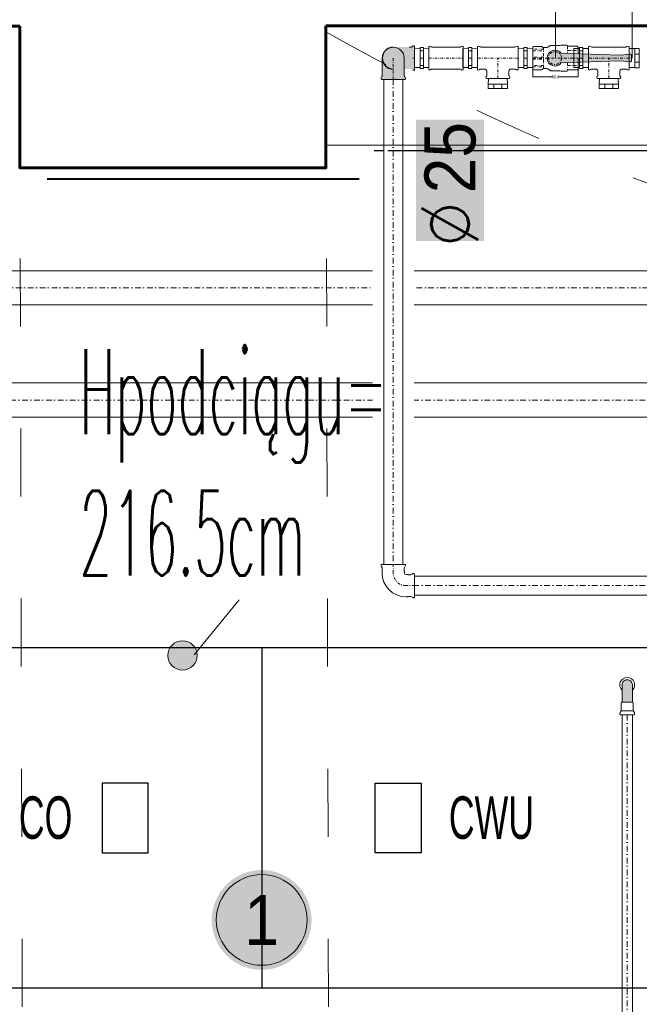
# Model space of a CAD drawing. Header units: millimetres. Extents: x -4784 to -1089, y 53657 to 55321.
# Tile 14 of 32: x -2542 to -2433, y 54118 to 54292. Entities that reach past the tile are written whole.
import ezdxf
from ezdxf.enums import TextEntityAlignment as Align
from ezdxf.lldxf.tags import DXFTag

# ---------------------------------------------------------------- set-up
doc = ezdxf.new("R2010")
doc.units = ezdxf.units.MM
for name, pattern in [('ACAD_ISO05W100', [33, 24, -3, 0, -3, 0, -3]), ('ACAD_ISO08W100', [36, 24, -3, 6, -3]), ('DASHDOT2', [0.5, 0.25, -0.125, 0, -0.125]), ('DASHDOTX2', [2, 1, -0.5, 0, -0.5]), ('GCAD_ISO03W100', [30, 12, -18])]:
    doc.linetypes.add(name, pattern=pattern)
doc.layers.add('--  pomoc_wymiary kształtek', color=6, linetype='Continuous', plot=False)
for name, color, linetype in [('-- Budynek', 7, 'Continuous'), ('-- urządzenia', 51, 'Continuous'), ('-- WODA', 5, 'Continuous'), ('-- WYMIENNIKOWNIA', 51, 'Continuous'), ('Oś', 1, 'ACAD_ISO05W100')]:
    doc.layers.add(name, color=color, linetype=linetype)
for name, color, linetype, lineweight in [('-- CO_opis', 11, 'Continuous', 0), ('-- CO_p', 51, 'Continuous', 9), ('-- CO_rury', 11, 'Continuous', 9), ('-- CO_z', 51, 'Continuous', 9), ('0.CIENKA', 7, 'Continuous', 5), ('0.GRUBA', 7, 'Continuous', 60), ('0.OPISY', 7, 'Continuous', 13), ('0.PRZERYWANA', 7, 'GCAD_ISO03W100', 5), ('_NOŚNE', 7, 'Continuous', 40)]:
    doc.layers.add(name, color=color, linetype=linetype, lineweight=lineweight)
doc.styles.add('A', font='arial.ttf', dxfattribs={"width": 0.9})
doc.styles.add('R', font='romans.shx')
doc.styles.add('SIMPLEX', font='simplex.shx', dxfattribs={"width": 0.45, "height": 8})
doc.styles.get("Standard").update_dxf_attribs({"font": 'ARIAL.TTF'})
tags = doc.linetypes.add('DASH', pattern=[15, 10, -5]).pattern_tags.tags
tags[6:7] = [DXFTag(74, 4), DXFTag(75, 0), DXFTag(340, '0'), DXFTag(46, 0.0), DXFTag(50, 0.0), DXFTag(44, 0.0), DXFTag(45, 0.0)]
tags[4:5] = [DXFTag(74, 4), DXFTag(75, 0), DXFTag(340, '0'), DXFTag(46, 0.0), DXFTag(50, 0.0), DXFTag(44, 0.0), DXFTag(45, 0.0)]
doc.dimstyles.get("Standard").update_dxf_attribs({"dimtxt": 0.18, "dimasz": 0.18, "dimexe": 0.18, "dimexo": 0.0625, "dimgap": 0.09, "dimtad": 0, "dimtih": 1, "dimtoh": 1, "dimdec": 4, "dimzin": 0, "dimdsep": 46, "dimtxsty": 'Standard', "dimcen": 0.09, "dimadec": 0, "dimazin": 0, "dimtfac": 1, "dimtdec": 4, "dimtofl": 0, "dimtmove": 0, "dimatfit": 3, "dimfxl": 1, "dimtolj": 1, "dimtzin": 0, "dimarcsym": 0})

# ---------------------------------------------------------------- blocks, each defined once
blk = doc.blocks.new('-- Węzeł 60x230')
at = {"layer": '-- WYMIENNIKOWNIA', "color": 11, "ltscale": 100}
blk.add_line((7.105427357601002e-15, -30), (-7.105427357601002e-15, 30), dxfattribs=at)
at = {"layer": '-- WYMIENNIKOWNIA', "color": 91, "ltscale": 100}
blk.add_lwpolyline([(-105, 29.99999999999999), (-105, -30), (105, -29.99999999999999), (105, 30.00000000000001)], close=True, dxfattribs=at)
at = {"layer": '-- WYMIENNIKOWNIA', "color": 11, "ltscale": 100}
for points in [[(-28.09999999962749, -6.150000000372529), (-28.09999999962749, 6.150000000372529), (-20.00000000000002, 6.150000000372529), (-20.00000000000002, -6.150000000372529)], [(28.1000000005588, -6.15000000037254), (28.1000000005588, 6.150000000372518), (20.00000000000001, 6.150000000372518), (20.00000000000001, -6.15000000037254)]]:
    blk.add_lwpolyline(points, close=True, dxfattribs=at)
at = {"layer": '-- WYMIENNIKOWNIA', "color": 7, "linetype": 'Continuous', "lineweight": 0, "char_height": 7.499615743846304, "attachment_point": 5, "rotation": 180, "style": 'A'}
for s, insert, width in [('{\\W0.6;CWU}', (-40.50900656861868, -0.002557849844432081), 14.27757078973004), ('{\\W0.6;CO}', (38.1000000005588, -1.06581410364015e-14), 9.459557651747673)]:
    blk.add_mtext(s, dxfattribs=dict(at, insert=insert, width=width))
blk = doc.blocks.new('-- VIEGA_ZŁR 1')
at = {"color": 50}
for p, q in [((17.74931253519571, 7.041630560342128), (9.749312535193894, 7.041630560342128)), ((17.74931253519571, -7.041630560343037), (9.749312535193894, -7.041630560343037))]:
    blk.add_line(p, q, dxfattribs=at)
blk.add_lwpolyline([(9.749312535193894, -16.90777545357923), (9.749312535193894, 16.90777545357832), (-0.0004578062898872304, 16.60427312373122), (-0.0004578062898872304, -16.60427312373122)], close=True, dxfattribs=at)
at = {"color": 11}
blk.add_lwpolyline([(17.74931253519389, 16.98633670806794), (17.74931253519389, -17.01366329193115), (9.749312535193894, -16.98633670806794), (9.749312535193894, 17.01366329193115)], close=True, dxfattribs=at)
blk = doc.blocks.new('*U383')
blk.add_blockref('-- VIEGA_ZŁR 1', (0, 0))
blk = doc.blocks.new('VIEGA_T1')
at = {"color": 0, "linetype": 'Continuous'}
for p, q in [((-20.59999656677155, 36.00000381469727), (-18.07819747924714, 36.00000381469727)), ((-18.07819747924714, 36.00000381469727), (9.876164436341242, 36.00000381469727)), ((9.876164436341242, 36.00000381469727), (20.59999656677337, 36.00000381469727)), ((-36.00000381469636, 9.876164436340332), (-36.00000381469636, 20.59999656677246)), ((36.00000381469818, 20.59999656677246), (36.00000381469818, 18.07819747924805)), ((36.00000381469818, -9.876164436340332), (36.00000381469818, 18.07819747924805)), ((-36.00000381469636, -18.07819747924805), (-36.00000381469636, 9.876164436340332)), ((36.00000381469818, -20.59999656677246), (36.00000381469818, -9.876164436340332)), ((-36.00000381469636, -20.59999656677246), (-36.00000381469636, -18.07819747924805))]:
    blk.add_line(p, q, dxfattribs=at)
at = {"color": 50, "linetype": 'DASHDOTX2', "ltscale": 5}
for p, q in [((9.094947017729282e-13, 36.00000381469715), (0, 0)), ((-36.00000381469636, 0), (36.00000381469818, 0))]:
    blk.add_line(p, q, dxfattribs=at)
at = {"color": 0, "linetype": 'Continuous'}
for points in [[(-29.86669921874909, 19.35000038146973), (-24.95178985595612, 19.34948539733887), (-23.9150218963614, 19.35022735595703), (-23.39629554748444, 19.35672760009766), (-22.8826560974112, 19.42560386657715)], [(-19.35000038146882, 29.86669921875), (-19.34948539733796, 24.95178985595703), (-19.35022735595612, 23.9150218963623), (-19.35672760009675, 23.39629554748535), (-19.42560386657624, 22.88265609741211)], [(19.35000038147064, 29.86669921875), (19.34948539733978, 24.95178985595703), (19.35022735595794, 23.9150218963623), (19.35672760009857, 23.39629554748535), (19.42560386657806, 22.88265609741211)], [(29.86669921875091, 19.35000038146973), (24.95178985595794, 19.34948539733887), (23.91502380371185, 19.35022735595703), (23.39629745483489, 19.35672760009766), (22.88265800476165, 19.42560195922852)], [(-29.86669921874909, -19.35000038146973), (-24.95178985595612, -19.34948539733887), (-23.72305488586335, -19.34929466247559), (-23.11108016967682, -19.3891487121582), (-22.49999999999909, -19.45019149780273)], [(29.86669921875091, -19.35000038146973), (27.68432998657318, -19.34220314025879), (23.3230209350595, -19.39983367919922), (19.68891906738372, -19.46150970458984), (16.77898597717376, -19.44884872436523), (12.41497039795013, -19.45112228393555), (3.686299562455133, -19.45133209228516), (-22.49999999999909, -19.45000648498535)]]:
    blk.add_lwpolyline(points, dxfattribs=at)
for centre, radius, start, end in [((-18.20000076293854, 34.20000076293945), 2.999999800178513, 143.1299720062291, 226.2378218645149), ((18.20000076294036, 34.20000076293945), 2.999999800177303, 313.762178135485, 36.8700279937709), ((-34.20000076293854, 18.20000076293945), 2.999999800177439, 43.76218063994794, 126.8700270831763), ((-29.86669158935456, 22.35001945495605), 3.00001905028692, 223.7623427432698, 269.9998410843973), ((-23.3932876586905, 23.39328765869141), 4.000529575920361, 277.3335281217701, 352.6664643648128), ((-22.35001945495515, 29.86669158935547), 3.000019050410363, 0.0001545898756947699, 46.23765976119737), ((22.35001945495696, 29.86669158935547), 3.000019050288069, 133.7623402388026, 179.9998454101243), ((23.39328765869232, 23.39328765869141), 4.000529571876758, 187.3335356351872, 262.6664718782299), ((29.86669158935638, 22.35001945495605), 3.000019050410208, 270.0001589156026, 316.2376572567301), ((34.20000076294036, 18.20000076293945), 2.999999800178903, 53.12997291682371, 136.2378193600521), ((-34.20000076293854, -18.20000076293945), 2.999999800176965, 233.1299745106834, 316.2378211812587), ((-29.86669158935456, -22.35001945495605), 3.000019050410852, 90.00015415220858, 136.2376588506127), ((29.86669158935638, -22.35001945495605), 3.00001905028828, 43.76234114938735, 89.99984584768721), ((34.20000076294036, -18.20000076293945), 2.999999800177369, 223.7621788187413, 306.8700254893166)]:
    blk.add_arc(centre, radius, start, end, dxfattribs=at)
blk = doc.blocks.new('*U487')
blk.add_blockref('VIEGA_T1', (227.2195202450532, -126.5336054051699))
blk = doc.blocks.new('VIEGA_N1')
at = {"color": 50}
for p, q in [((9.758154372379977, 13.01479205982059), (15.75815437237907, 13.01479205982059)), ((9.758154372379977, 0.0035553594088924), (15.75815437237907, 0.0035553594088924)), ((9.758154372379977, -13.00768134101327), (15.75815437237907, -13.00768134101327))]:
    blk.add_line(p, q, dxfattribs=at)
at = {"color": 11}
blk.add_lwpolyline([(15.75815437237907, -18.3971120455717), (9.758154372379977, -18.3971120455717), (9.758154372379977, 18.40422276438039), (15.75815437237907, 18.40422276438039)], close=True, dxfattribs=at)
at = {"color": 50}
for points in [[(0.008154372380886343, -16.60068356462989), (9.758154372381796, -16.90419394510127), (9.758154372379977, 16.91135875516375), (0.008154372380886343, 16.60784837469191)], [(25.50815437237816, -16.60068356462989), (15.75815437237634, -16.90419394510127), (15.75815437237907, 16.91135875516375), (25.50815437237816, 16.60784837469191)]]:
    blk.add_lwpolyline(points, close=True, dxfattribs=at)
blk = doc.blocks.new('*U526')
blk.add_blockref('VIEGA_N1', (-197.594838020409, -0.0002464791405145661))
blk = doc.blocks.new('--VIEGA_T1_rz')
at = {"color": 0, "linetype": 'Continuous'}
for p, q in [((-36.00000381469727, 20.59999658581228), (-36.00000381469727, 18.07819749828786)), ((-36.00000381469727, -18.07819747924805), (-36.00000381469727, 18.07819749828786)), ((36.00000381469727, 20.59999658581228), (36.00000381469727, 9.876164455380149)), ((36.00000381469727, -9.876164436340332), (36.00000381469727, 18.07819747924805)), ((36.00000381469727, -20.59999656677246), (36.00000381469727, -9.876164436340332)), ((-36.00000381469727, -20.59999656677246), (-36.00000381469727, -18.07819747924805))]:
    blk.add_line(p, q, dxfattribs=at)
at = {"color": 50, "linetype": 'DASHDOTX2', "ltscale": 5}
blk.add_line((-36.00000381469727, 0), (36.00000381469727, 0), dxfattribs=at)
at = {"color": 0, "linetype": 'Continuous'}
for points in [[(-29.86669921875, 19.35000040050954), (-24.95178985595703, 19.34948541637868), (-23.72305488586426, 19.3492946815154), (-23.11108016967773, 19.38914873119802), (-22.5, 19.45019151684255)], [(29.86669921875, 19.35000040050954), (27.68432998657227, 19.34220315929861), (23.32302093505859, 19.39983369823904), (19.68891906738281, 19.46150972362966), (16.77898597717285, 19.44884874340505), (12.41497039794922, 19.45112230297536), (3.686299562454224, 19.45133211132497), (-22.5, 19.45000650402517)], [(-29.86669921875, -19.35000038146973), (-24.95178985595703, -19.34948539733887), (-23.72305488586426, -19.34929466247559), (-23.11108016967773, -19.3891487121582), (-22.5, -19.45019149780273)], [(29.86669921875, -19.35000038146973), (27.68432998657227, -19.34220314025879), (23.32302093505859, -19.39983367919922), (19.68891906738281, -19.46150970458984), (16.77898597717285, -19.44884872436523), (12.41497039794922, -19.45112228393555), (3.686299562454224, -19.45133209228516), (-22.5, -19.45000648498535)]]:
    blk.add_lwpolyline(points, dxfattribs=at)
for centre, radius, start, end in [((-34.20000076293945, 18.20000078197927), 2.999999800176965, 43.76217881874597, 126.8700254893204), ((-29.86669158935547, 22.35001947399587), 3.000019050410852, 223.7623411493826, 269.9998458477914), ((29.86669158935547, 22.35001947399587), 3.00001905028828, 270.0001541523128, 316.2376588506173), ((34.20000076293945, 18.20000078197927), 2.999999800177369, 53.12997451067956, 136.237821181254), ((-34.20000076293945, -18.20000076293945), 2.999999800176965, 233.1299745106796, 316.237821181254), ((-29.86669158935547, -22.35001945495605), 3.000019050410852, 90.00015415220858, 136.2376588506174), ((29.86669158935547, -22.35001945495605), 3.00001905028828, 43.76234114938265, 89.99984584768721), ((34.20000076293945, -18.20000076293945), 2.999999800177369, 223.762178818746, 306.8700254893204)]:
    blk.add_arc(centre, radius, start, end, dxfattribs=at)
blk = doc.blocks.new('*U346')
blk.add_blockref('--VIEGA_T1_rz', (0, 0))
blk = doc.blocks.new('*U551')
at = {"color": 0, "ltscale": 10}
for p, q in [((469.5669439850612, 16.85), (1325.261958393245, 16.85)), ((469.5669439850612, -16.85), (1325.261958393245, -16.85))]:
    blk.add_line(p, q, dxfattribs=at)
at = {"color": 50, "linetype": 'DASHDOT2', "ltscale": 40}
blk.add_line((469.5669439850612, 0), (1325.261958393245, 0), dxfattribs=at)
blk = doc.blocks.new('*D496')
at = {"layer": '--  pomoc_wymiary kształtek', "color": 0, "lineweight": -2, "transparency": 16777216}
for p, q in [((1.818989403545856e-12, 1.13686837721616e-12), (1.818989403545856e-12, 85.5097220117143)), ((0.1800000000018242, 85.5097220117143), (60.69103683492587, 85.5097220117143)), ((134.82, 85.5097220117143), (74.30896316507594, 85.5097220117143)), ((135, -4.979483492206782e-11), (135, 85.5097220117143))]:
    blk.add_line(p, q, dxfattribs=at)
at = {"layer": '--  pomoc_wymiary kształtek', "color": 0, "transparency": 16777216}
for points in [[(0.1800000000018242, 85.5397220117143), (0.1800000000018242, 85.4797220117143), (1.824225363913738e-12, 85.5097220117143)], [(134.82, 85.5397220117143), (134.82, 85.4797220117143), (135, 85.5097220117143)]]:
    blk.add_solid(points, dxfattribs=at)
at = {"layer": 'Defpoints', "color": 0, "transparency": 16777216}
for p in [(135, 85.5097220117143), (1.818989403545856e-12, 1.13686837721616e-12), (135, -4.979483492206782e-11)]:
    blk.add_point(p, dxfattribs=at)
at = {"layer": '--  pomoc_wymiary kształtek', "color": 0, "transparency": 16777216, "insert": (67.50000000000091, 85.5097220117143), "char_height": 5, "attachment_point": 5}
blk.add_mtext('\\A1;135.0', dxfattribs=at)
blk = doc.blocks.new('*D497')
at = {"layer": '--  pomoc_wymiary kształtek', "color": 0, "lineweight": -2, "transparency": 16777216}
for p, q in [((-40.00000000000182, 1.13686837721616e-12), (-40.00000000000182, -33.0446529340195)), ((39.99999999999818, 5.115907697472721e-11), (39.99999999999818, -33.0446529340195)), ((-39.82000000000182, -33.0446529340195), (-5.408894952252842, -33.0446529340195)), ((39.81999999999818, -33.0446529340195), (5.408894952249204, -33.0446529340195))]:
    blk.add_line(p, q, dxfattribs=at)
at = {"layer": '--  pomoc_wymiary kształtek', "color": 0, "transparency": 16777216}
for points in [[(-39.82000000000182, -33.01465293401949), (-39.82000000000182, -33.0746529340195), (-40.00000000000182, -33.0446529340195)], [(39.81999999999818, -33.01465293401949), (39.81999999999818, -33.0746529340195), (39.99999999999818, -33.0446529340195)]]:
    blk.add_solid(points, dxfattribs=at)
at = {"layer": 'Defpoints', "color": 0, "transparency": 16777216}
for p in [(-40.00000000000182, 1.13686837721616e-12), (39.99999999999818, 5.115907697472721e-11), (39.99999999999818, -33.0446529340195)]:
    blk.add_point(p, dxfattribs=at)
at = {"layer": '--  pomoc_wymiary kształtek', "color": 0, "transparency": 16777216, "insert": (-1.818989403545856e-12, -33.0446529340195), "char_height": 5, "attachment_point": 5}
blk.add_mtext('\\A1;80.0', dxfattribs=at)
blk = doc.blocks.new('*U557')
at = {"layer": 'Oś', "linetype": 'DASHDOT2', "ltscale": 30}
h = blk.add_hatch(color=251, dxfattribs=at)
h.dxf.hatch_style = 1
h.paths.add_polyline_path([(31.01623639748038, 19.29999881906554, 0.2277346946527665), (33.35813103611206, 20.42500343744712, -0.4049791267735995), (37.50000476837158, 20.94999674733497), (37.50000476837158, 18.38535118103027), (37.50000476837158, -10.04396343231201), (37.50000476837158, -20.9499957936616, -0.4049794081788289), (33.35812849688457, -20.42500594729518, 0.2277344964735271), (31.01623630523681, -19.30000051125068), (-1.386299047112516e-06, -19.29999828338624, -1), (-1.286577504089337e-06, 19.29999828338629)])
at = {"color": 0, "linetype": 'Continuous'}
for p, q in [((31.01625156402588, 19.29999923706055), (0, 19.29999828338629)), ((37.50000476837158, 18.38535118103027), (37.50000476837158, 20.94999694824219)), ((37.50000476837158, 18.38535118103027), (37.50000476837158, -10.04396343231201)), ((37.50000476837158, -10.04396343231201), (37.50000476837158, -20.94999599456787)), ((31.01625156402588, -19.29999828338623), (0, -19.29999828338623))]:
    blk.add_line(p, q, dxfattribs=at)
at = {"color": 50, "linetype": 'DASHDOTX2', "ltscale": 5}
blk.add_lwpolyline([(0, 0), (37.50000476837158, 0)], dxfattribs=at)
blk.add_arc((0, 0), 19.29999828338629, 90, 270)
at = {"color": 0, "linetype": 'Continuous'}
for centre, radius, start, end in [((31.01623630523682, 22.30002689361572), 3.00002807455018, 270.0002545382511, 321.3175558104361), ((35.70000171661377, 18.54999923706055), 2.999999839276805, 53.12997633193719, 141.3178169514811), ((31.01623630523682, -22.30002880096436), 3.000028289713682, 38.68244942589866, 89.99974101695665), ((35.70000171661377, -18.54999828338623), 2.999999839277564, 218.6821846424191, 306.8700254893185)]:
    blk.add_arc(centre, radius, start, end, dxfattribs=at)
blk = doc.blocks.new('*U386')
at = {"color": 0}
blk.add_blockref('*U557', (-1008.716851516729, -1834.054868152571), dxfattribs=at)
blk = doc.blocks.new('-- NR_22')
h = blk.add_hatch(color=251)
edge = h.paths.add_edge_path()
edge.add_ellipse((0, 30), major_axis=(22, 0), ratio=1, start_angle=0, end_angle=360)
at = {"color": 50}
blk.add_circle((0, 30), 20, dxfattribs=at)
at = {"style": 'A', "width": 0.9, "flags": 12}
blk.add_attdef('22', text='', height=22, dxfattribs=at).set_placement((0, 30, 0.1100000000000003), align=Align.MIDDLE_CENTER)
blk = doc.blocks.new('-- fi_średnica_k')
blk.add_hatch(color=251).paths.add_polyline_path([(-21.39654825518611, 32), (-21.39654825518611, 8), (21.39654825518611, 8), (21.39654825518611, 32)])
at = {"insert": (-6.840391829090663, 20), "char_height": 20, "width": 56.29046151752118, "attachment_point": 6, "style": 'R'}
blk.add_mtext('{\\C11;%%C}', dxfattribs=at)
at = {"color": 7, "style": 'A', "width": 0.9, "flags": 12}
blk.add_attdef('SR', text='', height=18, dxfattribs=at).set_placement((8.027943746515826, 20), align=Align.MIDDLE_CENTER)
blk = doc.blocks.new('*U394')
at = {"color": 0, "ltscale": 10}
for p, q in [((5341.96777045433, 30.15), (7072.12907204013, 30.15)), ((5341.96777045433, -30.15), (7072.12907204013, -30.15))]:
    blk.add_line(p, q, dxfattribs=at)
at = {"color": 50, "linetype": 'DASHDOT2', "ltscale": 40}
blk.add_line((5341.96777045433, 0), (7072.12907204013, 0), dxfattribs=at)
blk = doc.blocks.new('*U398')
at = {"color": 0, "ltscale": 10}
for p, q in [((5924.247251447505, 30.15), (7072.12907204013, 30.15)), ((5924.247251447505, -30.15), (7072.12907204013, -30.15))]:
    blk.add_line(p, q, dxfattribs=at)
at = {"color": 50, "linetype": 'DASHDOT2', "ltscale": 40}
blk.add_line((5924.247251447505, 0), (7072.12907204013, 0), dxfattribs=at)
blk = doc.blocks.new('*U161')
at = {"color": 0, "ltscale": 10}
for p, q in [((5981.831262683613, 30.15), (7072.12907204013, 30.15)), ((5981.831262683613, -30.15), (7072.12907204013, -30.15))]:
    blk.add_line(p, q, dxfattribs=at)
at = {"color": 50, "linetype": 'DASHDOT2', "ltscale": 40}
blk.add_line((5981.831262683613, 0), (7072.12907204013, 0), dxfattribs=at)
blk = doc.blocks.new('*U162')
at = {"color": 0, "ltscale": 10}
for p, q in [((6181.830902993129, 30.15), (7072.12907204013, 30.15)), ((6181.830902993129, -30.15), (7072.12907204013, -30.15))]:
    blk.add_line(p, q, dxfattribs=at)
at = {"color": 50, "linetype": 'DASHDOT2', "ltscale": 40}
blk.add_line((6181.830902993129, 0), (7072.12907204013, 0), dxfattribs=at)
blk = doc.blocks.new('*U194')
at = {"color": 0, "ltscale": 10}
for p, q in [((1400.261967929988, 16.85), (2037.810184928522, 16.85)), ((1400.261967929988, -16.85), (2037.810184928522, -16.85))]:
    blk.add_line(p, q, dxfattribs=at)
at = {"color": 50, "linetype": 'DASHDOT2', "ltscale": 40}
blk.add_line((1400.261967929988, 0), (2037.810184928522, 0), dxfattribs=at)
blk = doc.blocks.new('VIEGA_KOL_GW1')
at = {"color": 0, "linetype": 'Continuous'}
for p, q in [((-18.38535213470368, 37.50000476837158), (-20.94999599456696, 37.50000476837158)), ((-18.38535213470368, 37.50000476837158), (10.04396343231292, 37.50000476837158)), ((10.04396343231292, 37.50000476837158), (20.9499969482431, 37.50000476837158)), ((-19.69999980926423, 22.50000095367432), (-19.69999980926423, 24.04041004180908)), ((-19.29999828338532, 31.01625156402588), (-19.29999828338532, 26.84040927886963)), ((19.29999923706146, 31.01625156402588), (19.29999923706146, 26.84040927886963)), ((19.70000076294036, 22.50000095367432), (19.70000076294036, 24.04041004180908)), ((24.04041004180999, 19.70000076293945), (22.50000095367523, 19.70000076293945)), ((31.01625156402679, 19.29999923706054), (26.84040927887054, 19.29999923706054)), ((37.50000476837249, 18.38535118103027), (37.50000476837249, 20.94999694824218)), ((37.50000476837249, 18.38535118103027), (37.50000476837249, -10.04396343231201)), ((37.50000476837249, -10.04396343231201), (37.50000476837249, -20.94999599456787)), ((24.04041004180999, -19.69999980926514), (22.50000095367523, -19.69999980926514)), ((31.01625156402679, -19.29999828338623), (26.84040927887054, -19.29999828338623))]:
    blk.add_line(p, q, dxfattribs=at)
at = {"color": 50, "linetype": 'DASHDOTX2', "ltscale": 5}
for points in [[(9.094947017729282e-13, 37.50000476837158), (9.094947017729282e-13, 22.49999997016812)], [(22.49999898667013, 0), (37.50000476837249, 0)]]:
    blk.add_lwpolyline(points, dxfattribs=at)
at = {"color": 0, "linetype": 'Continuous'}
for points in [[(-19.49999904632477, 25.44040775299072), (-19.62678432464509, 24.88573169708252), (-19.69999980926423, 24.04041004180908)], [(-19.29999828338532, 26.84040927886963), (-19.32459926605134, 26.34434986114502), (-19.3983449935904, 25.85326480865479), (-19.49999904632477, 25.44040775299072)], [(19.70000076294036, 24.04041004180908), (19.64972686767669, 24.74763965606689), (19.49987792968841, 25.44062519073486), (19.34955787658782, 26.13307666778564), (19.29990196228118, 26.84040927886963)], [(24.04041004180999, 19.70000076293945), (24.88761234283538, 19.62645149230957), (25.44040775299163, 19.5)], [(25.44040775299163, 19.5), (26.13311481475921, 19.34967231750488), (26.84040927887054, 19.29999923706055)], [(24.04041004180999, -19.69999980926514), (24.7476396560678, -19.64972591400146), (25.44062519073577, -19.49987697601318), (26.13307666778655, -19.34955883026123), (26.84040927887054, -19.29990291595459)]]:
    blk.add_lwpolyline(points, dxfattribs=at)
for centre, radius, start, end in [((-18.54999828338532, 35.70000171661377), 2.99999983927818, 143.1299788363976, 231.3178160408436), ((18.54999923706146, 35.70000171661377), 2.999999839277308, 308.6821839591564, 36.87002116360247), ((-22.30002880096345, 31.01623630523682), 3.000028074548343, 0.000257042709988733, 51.31755489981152), ((22.50000095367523, 22.50000095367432), 42.19999987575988, 180.000002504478, 269.9999949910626), ((22.30002689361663, 31.01623630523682), 3.000028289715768, 128.6824485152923, 179.9997429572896), ((22.50000095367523, 22.50000095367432), 2.799999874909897, 179.9999956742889, 269.9999949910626), ((31.01623630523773, 22.30002689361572), 3.00002807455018, 270.0002545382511, 321.3175558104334), ((35.70000171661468, 18.54999923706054), 2.999999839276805, 53.12997633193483, 141.3178169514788), ((31.01623630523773, -22.30002880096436), 3.000028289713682, 38.68244942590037, 89.99974101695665), ((35.70000171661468, -18.54999828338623), 2.999999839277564, 218.6821846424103, 306.8700254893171)]:
    blk.add_arc(centre, radius, start, end, dxfattribs=at)
at = {"color": 50, "linetype": 'DASHDOTX2', "ltscale": 5}
blk.add_arc((22.50000095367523, 22.50000095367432), 22.49999964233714, 180.000002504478, 269.9999949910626, dxfattribs=at)
blk = doc.blocks.new('*U193')
blk.add_blockref('VIEGA_KOL_GW1', (-369.8239441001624, -3.726299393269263e-13))
blk = doc.blocks.new('*U231')
at = {"color": 0, "ltscale": 10}
for p, q in [((5338.889379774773, 9), (6356.76837737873, 9)), ((5338.889379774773, -9), (6356.76837737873, -9))]:
    blk.add_line(p, q, dxfattribs=at)
at = {"color": 50, "linetype": 'DASHDOT2', "ltscale": 40}
blk.add_line((5338.889379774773, 0), (6356.76837737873, 0), dxfattribs=at)
blk = doc.blocks.new('-- KOLANO INOX 18_rz')
at = {"layer": 'Oś', "linetype": 'DASHDOT2', "ltscale": 30}
h = blk.add_hatch(color=251, dxfattribs=at)
h.dxf.hatch_style = 1
edge = h.paths.add_edge_path()
edge.add_ellipse((0, -6.679101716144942e-13), major_axis=(-6.363961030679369, 6.363961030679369), ratio=0.9999999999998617, start_angle=45.00000000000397, end_angle=225.000000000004)
edge.add_line((9, -2.671640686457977e-12), (9.000000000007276, 27))
edge.add_line((9.000000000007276, 27), (9.000000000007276, 30.45000000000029))
edge.add_line((9.000000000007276, 30.45000000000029), (-8.999999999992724, 30.44999999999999))
edge.add_line((-8.999999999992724, 30.44999999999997), (-8.999999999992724, 27))
edge.add_line((-8.999999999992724, 27), (-9, 1.335820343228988e-12))
at = {"color": 0}
for p, q in [((10.40000000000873, 53.0000000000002), (-10.39999999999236, 53.0000000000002)), ((-10.64999999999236, 45.94973065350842), (-12.61171051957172, 48.75134362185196)), ((-10.64999999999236, 32.99999999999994), (-10.64999999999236, 45.94973065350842)), ((10.65000000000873, 45.94973065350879), (12.61171051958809, 48.75134362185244)), ((10.65000000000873, 33.00000000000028), (10.65000000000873, 45.94973065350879)), ((-8.999999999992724, 27), (-8.999999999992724, 30.44999999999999)), ((-8.999999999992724, 27), (-9, 0)), ((9.000000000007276, 27), (9.000000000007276, 30.44999999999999)), ((9, 0), (9.000000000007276, 27))]:
    blk.add_line(p, q, dxfattribs=at)
at = {"color": 50}
for p, q in [((10.65000000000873, 45.94973065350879), (-10.64999999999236, 45.94973065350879)), ((10.00000000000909, 30.4500000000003), (-9.999999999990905, 30.4500000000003))]:
    blk.add_line(p, q, dxfattribs=at)
at = {"color": 0}
for centre, major_axis, ratio, start_param, end_param in [((-10.39999999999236, 50.29999999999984), (1.909188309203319, 1.909188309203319), 0.9999999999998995, 0.7853981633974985, 2.96705972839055), ((10.40000000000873, 50.30000000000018), (-1.909188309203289, 1.909188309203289), 0.9999999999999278, 3.316125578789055, 5.497787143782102), ((-5.323076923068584, 33.00000000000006), (3.76670343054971, 3.76670343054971), 0.9999999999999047, 2.356194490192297, 2.855368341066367), ((5.323076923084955, 33.00000000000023), (3.766703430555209, 3.766703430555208), 0.9999999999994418, 4.998613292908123, 5.497787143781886), ((0, 0), (-6.363961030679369, 6.363961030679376), 0.9999999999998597, 0.7853981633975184, 3.926990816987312)]:
    blk.add_ellipse(centre, major_axis=major_axis, ratio=ratio, start_param=start_param, end_param=end_param, dxfattribs=at)
at = {"color": 50}
blk.add_ellipse((-7.275957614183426e-12, 0), major_axis=(-9.263098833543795, 9.263098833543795), ratio=0.9999999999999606, start_param=-0.02801418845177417, end_param=4.740403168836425, dxfattribs=at)
blk = doc.blocks.new('*U234')
at = {"linetype": 'ACAD_ISO08W100', "ltscale": 20}
blk.add_blockref('-- KOLANO INOX 18_rz', (-203.0263091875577, 292.9780286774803), dxfattribs=at)
blk = doc.blocks.new('ZAW.KUL.1 2100 03_DN25_HERZ_z_góry')
h = blk.add_hatch(color=251)
edge = h.paths.add_edge_path()
edge.add_line((10.22300255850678, 8.630956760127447), (114.2000000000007, 5))
edge.add_line((114.2000000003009, 4.999999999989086), (131.4386788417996, 6.81185815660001))
edge.add_ellipse((131.7000000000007, 4.325553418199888), major_axis=(-2.5, 0), ratio=1, start_angle=180, end_angle=275.9999999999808, ccw=False)
edge.add_line((134.2000000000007, 4.325553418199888), (134.2000000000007, -4.325553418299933))
edge.add_ellipse((131.7000000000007, -4.325553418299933), major_axis=(-2.5, 0), ratio=1, start_angle=444.0000000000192, end_angle=540, ccw=False)
edge.add_line((131.4386788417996, -6.8118581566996), (114.1999999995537, -5.000000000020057))
edge.add_line((114.1999999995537, -5.000000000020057), (10.22300255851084, -8.630956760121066))
edge.add_ellipse((-0.7999999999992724, 0), major_axis=(-14, 0), ratio=1, start_angle=218.0607692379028, end_angle=501.9392307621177, ccw=False)
at = {"color": 0}
for p, q in [((-39.13397459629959, 20.50000000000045), (-40, 19.00000000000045)), ((-40, -18.99999999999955), (-40, 19.00000000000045)), ((-24.46410161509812, 20.50000000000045), (-39.13397459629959, 20.50000000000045)), ((-15.66588126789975, 18.5), (-20.99999999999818, 18.5)), ((-9.244528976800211, 21.92324752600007), (-13.47476948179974, 19.15350494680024)), ((0, 22.25), (-8.148973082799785, 22.25)), ((6.574351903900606, 22.25), (0, 22.25)), ((9.645666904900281, 22.93185165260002), (7.609628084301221, 22.38629669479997)), ((10.16330499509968, 23), (9.645666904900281, 22.93185165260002)), ((10.16330499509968, 23), (20.69999999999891, 23)), ((20.69999999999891, 23), (21.3028856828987, 20.75)), ((21.3028856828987, 20.75), (38.98963702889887, 20.75)), ((38.98963702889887, 20.75), (40, 19)), ((40, 19), (40, 7.720327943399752)), ((40, -7.720327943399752), (40, -19)), ((-39.13397459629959, -20.49999999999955), (-40, -18.99999999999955)), ((-39.13397459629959, -20.49999999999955), (-39.13397459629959, -20.46009970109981)), ((-24.46410161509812, -20.49999999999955), (-39.13397459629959, -20.49999999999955)), ((-20.79845053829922, -18.49999999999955), (-20.99999999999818, -18.49999999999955)), ((-15.72500000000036, -18.49949632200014), (-20.79845053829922, -18.49999999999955)), ((-15.66588126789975, -18.5), (-15.72500000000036, -18.5)), ((-9.244528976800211, -21.92324752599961), (-13.47476948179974, -19.15350494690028)), ((-2.799999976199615, -22.25), (-8.148973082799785, -22.25)), ((6.574351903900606, -22.25), (-2.799999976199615, -22.25)), ((9.645666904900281, -22.93185165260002), (7.609628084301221, -22.38629669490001)), ((10.16330499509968, -23), (9.645666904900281, -22.93185165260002)), ((10.70000001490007, -23), (10.16330499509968, -23)), ((10.70000001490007, -23), (20.69999999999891, -23)), ((20.69999999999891, -23), (21.3028856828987, -20.75)), ((21.3028856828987, -20.74999999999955), (38.98963702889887, -20.74999999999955)), ((38.98963702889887, -20.75), (40, -19))]:
    blk.add_line(p, q, dxfattribs=at)
at = {"color": 50, "linetype": 'DASHDOTX2', "ltscale": 5}
for p, q in [((-20.99999999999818, -18.49999999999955), (-20.99999999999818, 18.50000000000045)), ((21.3028856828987, 20.75), (21.3028856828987, 8.26848325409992)), ((-20.99999999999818, 15.71955104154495), (-40, 15.71955025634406)), ((-40, 13.00560417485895), (-21, 13.00560303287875)), ((-20.99999999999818, 1.919050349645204), (-40, 1.919049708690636)), ((-40, -2.773958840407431e-11), (40, 2.819433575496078e-11)), ((21.30288568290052, 13.34093013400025), (40, 13.34093013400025)), ((-40, -1.919049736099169), (-21, -1.919049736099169)), ((-21, -13.00560412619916), (-40, -13.00560412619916)), ((-40, -15.71955026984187), (-20.99999999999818, -15.71955073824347)), ((21.3028856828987, -8.268483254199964), (21.3028856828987, -20.75)), ((21.30288568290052, -13.34093013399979), (40, -13.34093013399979))]:
    blk.add_line(p, q, dxfattribs=at)
at = {"color": 11}
for p, q in [((10.22300255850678, 8.630956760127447), (114.2000000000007, 5)), ((114.2000000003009, 4.999999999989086), (131.4386788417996, 6.81185815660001)), ((134.2000000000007, 4.325553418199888), (134.2000000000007, -4.325553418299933)), ((10.22300255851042, -8.63095676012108), (114.1999999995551, -5.000000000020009)), ((114.1999999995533, -5.000000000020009), (131.4386788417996, -6.8118581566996))]:
    blk.add_line(p, q, dxfattribs=at)
at = {"color": 50, "linetype": 'DASHDOTX2', "ltscale": 5}
blk.add_circle((-0.7999999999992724, 0), 11.5, dxfattribs=at)
at = {"color": 0}
for centre, radius, start, end in [((-24.46410161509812, 18.50000000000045), 2, 30.00000000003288, 90), ((-20.99999999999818, 20.50000000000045), 2, 210.0000000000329, 270), ((-15.66588126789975, 22.5), 4, 270, 303.2147039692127), ((-8.148973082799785, 20.25), 2, 90, 123.214704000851), ((6.574351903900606, 26.25), 4, 270, 284.9999999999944), ((-24.46410161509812, -18.49999999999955), 2, 270, 329.9999999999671), ((-20.99999999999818, -20.49999999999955), 2, 90, 149.9999999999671), ((-15.66588126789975, -22.5), 4, 56.78529603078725, 90), ((-8.148973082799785, -20.25), 2, 236.7852959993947, 270), ((6.574351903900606, -26.25), 4, 75.00000000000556, 90)]:
    blk.add_arc(centre, radius, start, end, dxfattribs=at)
at = {"color": 11}
for centre, radius, start, end in [((-0.7999999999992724, 0), 14, 38.06076923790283, 321.9392307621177), ((131.7000000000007, 4.325553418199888), 2.5, 0, 95.99999999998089), ((131.7000000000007, -4.325553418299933), 2.5, 264.0000000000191, 0)]:
    blk.add_arc(centre, radius, start, end, dxfattribs=at)
at = {"color": 0}
blk.add_open_spline([(-39.13397459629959, -20.46009970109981), (-39.13397459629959, -20.45424407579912), (-39.13901299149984, -20.43795835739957), (-39.14962595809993, -20.40749517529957), (-39.16768025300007, -20.36379252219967), (-39.18211074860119, -20.33051567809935), (-39.19043612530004, -20.31175147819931)], degree=3, knots=[0, 0, 0, 0, 0.1104600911, 0.3151025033, 0.612757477, 1, 1, 1, 1], dxfattribs=at)
at = {"layer": '--  pomoc_wymiary kształtek'}
for base, p1, p2, picture, middle in [((135, 85.5097220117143), (1.818989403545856e-12, 1.13686837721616e-12), (135, -4.979483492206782e-11), '*D496', (67.50000000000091, 85.5097220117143)), ((39.99999999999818, -33.0446529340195), (-40.00000000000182, 1.13686837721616e-12), (39.99999999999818, 5.115907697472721e-11), '*D497', (-1.818989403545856e-12, -33.0446529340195))]:
    dim = blk.add_linear_dim(base=base, p1=p1, p2=p2, dimstyle='Standard', override={"dimexe": 0, "dimexo": 0, "dimtih": 0, "dimdec": 1, "dimfxl": 0}, dxfattribs=at)
    dim.commit()
    dim.dimension.update_dxf_attribs({"geometry": picture, "text_midpoint": middle})
blk = doc.blocks.new('*U513')
blk.add_blockref('ZAW.KUL.1 2100 03_DN25_HERZ_z_góry', (3.700000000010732, 0))
blk = doc.blocks.new('zw$C48D')
at = {"layer": '-- CO_rury', "linetype": 'ACAD_ISO08W100', "ltscale": 20}
h = blk.add_hatch(color=251, dxfattribs=at)
h.dxf.hatch_style = 1
h.paths.add_polyline_path([(-399.1366813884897, -3.743479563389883, 0.2277346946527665), (-398.9024919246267, -3.630979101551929, -0.4049791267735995), (-398.4883045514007, -3.578479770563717), (-398.4883045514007, -3.834944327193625), (-398.4883045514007, -6.677875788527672), (-398.4883045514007, -7.768479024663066, -0.4049794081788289), (-398.9024921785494, -7.715980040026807, 0.2277344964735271), (-399.1366813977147, -7.603479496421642), (-402.2383051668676, -7.603479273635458, -1), (-402.2383051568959, -3.743479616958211)])
at = {"layer": '-- Budynek', "color": 50, "linetype": 'DASH'}
for points in [[(-405.6054797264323, -21.99999999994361), (-403.9233050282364, -21.99999999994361)], [(-403.1861303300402, -21.99999999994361), (-20.43717486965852, -21.9999999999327), (-20.43717486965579, -125.8824744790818)]]:
    blk.add_lwpolyline(points, dxfattribs=at)
at = {"layer": '-- CO_rury', "linetype": 'ACAD_ISO08W100', "ltscale": 20}
for p, q in [((-399.1366798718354, -3.743479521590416), (-399.4028158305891, -3.74347952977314)), ((-398.4883045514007, -3.834944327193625), (-398.4883045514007, -3.57847975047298)), ((-398.4883045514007, -3.834944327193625), (-398.4883045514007, -6.677875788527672)), ((-398.4883045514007, -6.677875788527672), (-398.4883045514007, -7.768479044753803))]:
    blk.add_line(p, q, dxfattribs=at)
blk.add_lwpolyline([(-398.8083051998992, -5.673479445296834), (-398.4883045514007, -5.673479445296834)], dxfattribs=at)
for centre, radius, start, end in [((-399.1366813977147, -3.44347675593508), 0.3000028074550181, 270.0002545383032, 321.317555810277), ((-398.6683048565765, -3.818479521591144), 0.2999999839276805, 53.12997633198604, 141.3178169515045), ((-398.6683048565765, -7.528479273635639), 0.2999999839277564, 242.1817990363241, 306.8700254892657)]:
    blk.add_arc(centre, radius, start, end, dxfattribs=at)
blk.add_arc((-402.2383050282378, -5.673479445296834), 1.929999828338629, 90, 270)
at = {"layer": '_NOŚNE'}
blk.add_line((-463.2383050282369, -26.99999999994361), (-408.2383050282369, -26.99999999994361), dxfattribs=at)
at = {"layer": '-- CO_opis', "lineweight": 0}
ref = blk.add_blockref('-- fi_średnica_k', (-382.2383050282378, -27.25617848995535), dxfattribs=dict(at, xscale=0.5, yscale=0.5, zscale=0.001, rotation=90))
ref.add_attrib('SR', '25', dxfattribs={"layer": '0', "color": 7, "height": 8.999999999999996, "rotation": 90, "style": 'A', "width": 0.8999999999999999}).set_placement((-392.2383048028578, -23.2422066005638), align=Align.MIDDLE_CENTER)
at = {"layer": '-- CO_opis'}
ref = blk.add_blockref('-- NR_22', (-425.4371748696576, -169.7154412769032), dxfattribs=dict(at, xscale=-0.4, yscale=0.4, zscale=0.001))
ref.add_attrib('22', '1', dxfattribs={"layer": '0', "height": 8.799999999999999, "style": 'A', "width": 0.9000000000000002}).set_placement((-425.4371748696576, -157.7154412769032), align=Align.MIDDLE_CENTER)
at = {"layer": '-- CO_p', "linetype": 'ACAD_ISO08W100', "ltscale": 20, "yscale": 0.1, "zscale": 0.1}
for name, p, xscale in [('*U161', (-1113.136212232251, -46.20006084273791), 0.1), ('*U398', (308.659602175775, -46.20006084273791), -0.1)]:
    blk.add_blockref(name, p, dxfattribs=dict(at, xscale=xscale))
at = {"layer": '-- CO_rury', "linetype": 'ACAD_ISO08W100', "ltscale": 20, "yscale": 0.1, "zscale": 0.1}
for name, p, xscale in [('*U513', (-374.0126396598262, -5.674775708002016), 0.1), ('*U526', (-415.696972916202, -5.673813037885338), -0.1), ('*U346', (-392.9386887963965, -5.674417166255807), 0.0833), ('*U526', (-407.1513125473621, -5.673813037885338), -0.1), ('*U526', (-360.433975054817, -5.673813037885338), 0.1), ('*U526', (-387.5913117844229, -5.672516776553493), -0.1), ('*U383', (-360.6317922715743, -5.672476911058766), 0.1)]:
    blk.add_blockref(name, p, dxfattribs=dict(at, xscale=xscale))
for name, p, xscale, rotation in [('*U386', (-218.8328182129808, -106.5451645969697), 0.1, 270), ('*U487', (-361.0707421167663, -18.32583745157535), 0.1, 180), ('*U487', (-341.5098909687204, -18.32583745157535), 0.1, 180), ('*U551', (-402.2383050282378, 37.53321447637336), 0.1, 270), ('*U383', (-383.7926833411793, -9.27252763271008), 0.1, 270), ('*U383', (-364.2318321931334, -9.27252763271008), 0.1, 270), ('*U193', (-402.2383050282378, -61.76058742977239), -0.1, 270), ('*U194', (-194.7072860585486, -98.74298183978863), 0.1, 180), ('*U234', (-381.2861132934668, -86.94517992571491, -3000), 0.1, 180), ('*U231', (-360.9834823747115, 412.3459551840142, -3000), -0.1, 89.99999999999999)]:
    blk.add_blockref(name, p, dxfattribs=dict(at, xscale=xscale, rotation=rotation))
at = {"layer": '-- CO_z', "linetype": 'ACAD_ISO08W100', "ltscale": 20, "yscale": 0.1, "zscale": 0.1}
for name, p, xscale in [('*U162', (-1113.136212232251, -65.99999999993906), 0.1), ('*U394', (308.659602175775, -65.99999999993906), -0.1)]:
    blk.add_blockref(name, p, dxfattribs=dict(at, xscale=xscale))
at = {"layer": '-- urządzenia', "color": 6, "zscale": 1000, "rotation": 180}
blk.add_blockref('-- Węzeł 60x230', (-425.4371748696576, -139.7154412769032), dxfattribs=at)

msp = doc.modelspace()

# ---------------------------------------------------------------- hatches: boundary and pattern name
at = {"layer": '0.OPISY', "transparency": 16777216}
msp.add_hatch(color=256, dxfattribs=at).paths.add_polyline_path([(-2510.872166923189, 54179.79165183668, 0.9999999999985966), (-2516.057035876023, 54179.79165183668, 0.9999999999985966)])

# ---------------------------------------------------------------- linework, layer by layer
at = {"layer": '0.CIENKA', "transparency": 16777216}
msp.add_lwpolyline([(-2488.163782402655, 54290.81554366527), (-2488.163782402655, 54269.81554366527), (-2095.063742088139, 54269.78455738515), (-2095.063742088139, 54269.78455738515), (-2095.063742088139, 54014.78455738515), (-2074.063764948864, 54014.78455738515)], dxfattribs=at)
at = {"layer": '0.GRUBA', "transparency": 16777216}
for points in [[(-2542.163782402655, 54290.81554366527), (-2684.563764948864, 54290.81554366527), (-2684.563764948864, 54012.81554366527), (-2541.563764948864, 54012.81554366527), (-2541.563764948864, 54036.81554366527), (-2487.563764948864, 54036.81554366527), (-2487.563764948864, 54006.81554366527), (-2237.063764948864, 54006.81554366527), (-2237.063764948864, 53972.8155179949)], [(-2542.163782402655, 54290.81554366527), (-2542.163782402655, 54265.81554366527), (-2488.163782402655, 54265.81554366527), (-2488.163782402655, 54290.84380732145)], [(-2074.063764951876, 54208.84380732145), (-2074.063764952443, 54290.84380732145), (-2488.163782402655, 54290.84380732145)]]:
    msp.add_lwpolyline(points, dxfattribs=at)
at = {"layer": '0.OPISY', "transparency": 16777216}
msp.add_lwpolyline([(-2511.394491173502, 54179.91775584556), (-2503.469855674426, 54189.57577375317)], dxfattribs=at)
msp.add_circle((-2513.46460139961, 54179.79165183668), 2.592434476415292, dxfattribs=at)
at = {"layer": '0.PRZERYWANA', "transparency": 16777216}
for points in [[(-2541.563764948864, 54057.81554366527), (-2542.163782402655, 54286.81554366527)], [(-2487.563764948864, 54057.81554366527), (-2488.163782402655, 54286.81554366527)]]:
    msp.add_lwpolyline(points, dxfattribs=at)
msp.add_arc((-2282.015864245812, 54653.60846991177), 418.1414545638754, 240.4613871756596, 299.8231649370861, dxfattribs=at)

# ---------------------------------------------------------------- texts
at = {"layer": '0.OPISY', "ltscale": 2, "transparency": 16777216, "char_height": 14.976, "attachment_point": 1, "style": 'SIMPLEX'}
for s, insert, width in [('\\pi33.543;otwór wentylacyjny\\P\\pi68.042;17x17', (-3581.093129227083, 54349.24038051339), 162.7192349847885), ('Hpodciągu= 216.5cm', (-2531.65969953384, 54233.81495639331), 89.6407134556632)]:
    msp.add_mtext(s, dxfattribs=dict(at, insert=insert, width=width))

# ---------------------------------------------------------------- next in the draw order: block references
at = {"layer": '-- WODA'}
msp.add_blockref('zw$C48D', (-2074.063764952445, 54290.84380732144), dxfattribs=at)

doc.saveas('drawing.dxf')
